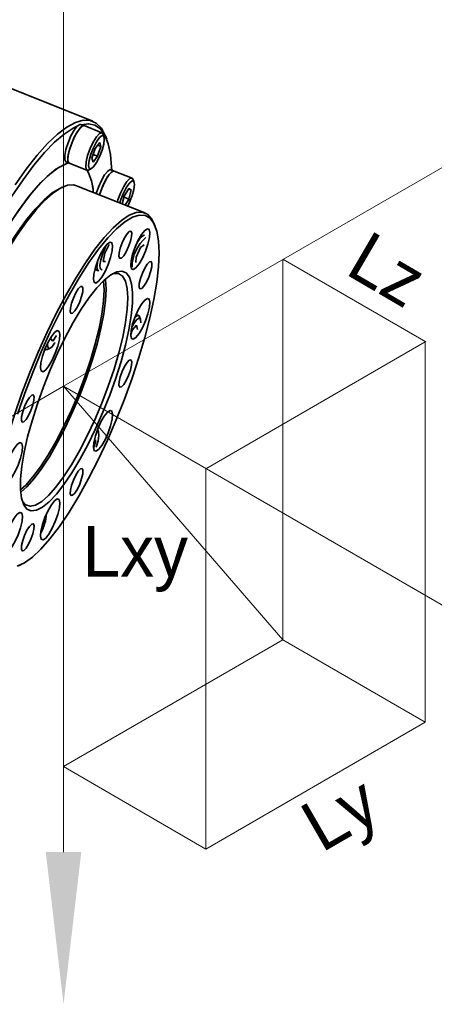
# Model space of a CAD drawing. Header units: millimetres. Extents: x -2031 to 1277, y -458 to 5880.
# Tile 48 of 61: x 1258.53 to 1264.19, y 2694.48 to 2707.9. Entities that reach past the tile are written whole.
import ezdxf
from ezdxf.enums import TextEntityAlignment as Align

# ---------------------------------------------------------------- set-up
doc = ezdxf.new("R2010")
doc.units = ezdxf.units.MM
doc.header["$LTSCALE"] = 5
for name, color, linetype, lineweight in [('1轮廓实线层', 7, 'Continuous', 18), ('6文字层', 3, 'Continuous', 13), ('7标注层', 4, 'Continuous', 13)]:
    doc.layers.add(name, color=color, linetype=linetype, lineweight=lineweight)

msp = doc.modelspace()

# ---------------------------------------------------------------- linework, layer by layer
at = {"linetype": 'Continuous', "lineweight": 35}
for p, q in [((1259.53, 2706.512), (1258.424, 2706.952)), ((1259.41, 2706.451), (1259.365, 2706.469)), ((1259.653, 2706.354), (1259.41, 2706.451)), ((1259.68, 2706.302), (1259.666, 2706.339)), ((1259.719, 2706.265), (1259.7, 2706.314)), ((1259.562, 2706.141), (1259.623, 2706.222)), ((1259.639, 2706.169), (1259.594, 2706.035)), ((1259.596, 2706.186), (1259.639, 2706.169)), ((1259.623, 2706.222), (1259.639, 2706.169)), ((1259.517, 2706.007), (1259.562, 2706.141)), ((1259.594, 2706.035), (1259.533, 2705.954)), ((1259.534, 2706.059), (1259.594, 2706.035)), ((1259.162, 2705.958), (1259.207, 2705.94)), ((1259.207, 2705.94), (1259.449, 2705.843)), ((1259.533, 2705.954), (1259.517, 2706.007)), ((1259.47, 2705.845), (1259.506, 2705.862)), ((1259.82, 2705.833), (1259.775, 2705.851)), ((1260.063, 2705.736), (1259.82, 2705.833)), ((1260.24, 2705.261), (1259.305, 2705.633)), ((1260.091, 2705.684), (1260.076, 2705.721)), ((1259.112, 2705.613), (1259.077, 2705.596)), ((1259.93, 2705.385), (1259.957, 2705.489)), ((1259.957, 2705.489), (1260.02, 2705.595)), ((1260.017, 2705.59), (1260.051, 2705.576)), ((1260.02, 2705.595), (1260.051, 2705.576)), ((1260.051, 2705.576), (1260.02, 2705.451)), ((1259.954, 2705.477), (1260.02, 2705.451)), ((1260.02, 2705.451), (1259.971, 2705.369)), ((1260.381, 2705.077), (1260.366, 2705.114)), ((1259.692, 2704.713), (1259.753, 2704.83)), ((1260.177, 2704.791), (1260.227, 2704.829)), ((1259.67, 2704.598), (1259.692, 2704.713)), ((1260.119, 2704.66), (1260.177, 2704.791)), ((1259.702, 2704.601), (1259.67, 2704.598)), ((1260.115, 2704.586), (1260.119, 2704.66)), ((1259.556, 2704.491), (1259.604, 2704.472)), ((1260.151, 2703.865), (1260.119, 2703.878)), ((1260.179, 2703.813), (1260.165, 2703.85)), ((1260.045, 2703.604), (1260.066, 2703.663)), ((1260.066, 2703.663), (1260.125, 2703.734)), ((1260.125, 2703.734), (1260.136, 2703.671)), ((1258.955, 2703.545), (1258.965, 2703.58)), ((1258.982, 2703.514), (1258.955, 2703.545)), ((1259.032, 2703.592), (1258.982, 2703.514)), ((1258.876, 2703.404), (1258.89, 2703.398)), ((1258.91, 2703.4), (1258.946, 2703.417)), ((1259.608, 2702.276), (1259.594, 2702.312)), ((1259.568, 2702.16), (1259.537, 2702.049)), ((1259.548, 2702.168), (1259.568, 2702.16)), ((1259.551, 2702.18), (1259.568, 2702.16)), ((1258.512, 2700.45), (1258.548, 2700.467))]:
    msp.add_line(p, q, dxfattribs=at)
at = {"lineweight": 13}
for p, q in [((1262.12, 2704.628), (1262.12, 2699.444)), ((1262.122, 2704.63), (1264.07, 2703.503)), ((1261.071, 2701.775), (1264.064, 2703.503)), ((1264.061, 2703.502), (1264.061, 2698.318)), ((1259.129, 2702.899), (1262.122, 2699.443)), ((1261.071, 2701.775), (1261.071, 2696.591)), ((1259.127, 2697.716), (1262.12, 2699.444)), ((1264.064, 2698.319), (1262.122, 2699.443)), ((1261.071, 2696.591), (1264.064, 2698.319)), ((1261.071, 2696.591), (1259.129, 2697.715))]:
    msp.add_line(p, q, dxfattribs=at)
at = {"linetype": 'Continuous', "lineweight": 35, "flags": 128}
for points in [[(1258.273, 2705.243), (1258.426, 2705.49), (1258.578, 2705.714), (1258.726, 2705.912), (1258.87, 2706.083), (1259.008, 2706.225), (1259.138, 2706.336), (1259.259, 2706.416), (1259.315, 2706.443)], [(1258.469, 2705.646), (1258.621, 2705.86), (1258.769, 2706.047), (1258.912, 2706.206), (1259.047, 2706.334), (1259.175, 2706.431), (1259.292, 2706.495), (1259.399, 2706.526), (1259.494, 2706.523), (1259.576, 2706.487), (1259.645, 2706.418), (1259.699, 2706.317), (1259.7, 2706.314)], [(1259.365, 2706.469), (1259.352, 2706.469), (1259.317, 2706.445), (1259.274, 2706.39), (1259.23, 2706.311), (1259.191, 2706.218), (1259.161, 2706.125), (1259.145, 2706.044), (1259.145, 2705.986), (1259.161, 2705.958), (1259.162, 2705.958)], [(1259.207, 2705.94), (1259.198, 2705.946), (1259.188, 2705.986), (1259.194, 2706.054), (1259.216, 2706.141), (1259.25, 2706.236), (1259.292, 2706.325), (1259.336, 2706.396), (1259.376, 2706.44), (1259.408, 2706.452), (1259.41, 2706.451)], [(1259.41, 2706.451), (1259.397, 2706.451), (1259.362, 2706.427), (1259.319, 2706.372), (1259.275, 2706.293), (1259.236, 2706.2), (1259.206, 2706.107), (1259.19, 2706.026), (1259.19, 2705.968), (1259.206, 2705.94), (1259.207, 2705.94)], [(1259.376, 2706.464), (1259.47, 2706.477), (1259.558, 2706.458), (1259.633, 2706.406), (1259.693, 2706.321), (1259.739, 2706.205), (1259.77, 2706.059), (1259.785, 2705.884), (1259.787, 2705.846)], [(1259.47, 2705.845), (1259.466, 2705.844), (1259.441, 2705.85), (1259.431, 2705.89), (1259.437, 2705.958), (1259.458, 2706.045), (1259.492, 2706.139), (1259.534, 2706.228), (1259.579, 2706.3), (1259.619, 2706.344), (1259.65, 2706.355), (1259.666, 2706.339)], [(1259.502, 2705.861), (1259.537, 2705.889), (1259.578, 2705.947), (1259.619, 2706.026), (1259.654, 2706.115), (1259.677, 2706.2), (1259.685, 2706.268), (1259.677, 2706.308), (1259.654, 2706.315), (1259.619, 2706.288), (1259.578, 2706.229), (1259.537, 2706.15), (1259.502, 2706.061), (1259.479, 2705.976), (1259.471, 2705.908), (1259.479, 2705.868), (1259.502, 2705.861)], [(1259.197, 2705.943), (1259.133, 2705.919), (1259.025, 2705.856), (1258.908, 2705.76), (1258.783, 2705.634), (1258.652, 2705.479), (1258.516, 2705.297), (1258.378, 2705.09), (1258.238, 2704.861), (1258.098, 2704.612), (1257.961, 2704.346), (1257.828, 2704.067), (1257.7, 2703.778), (1257.578, 2703.483), (1257.466, 2703.185), (1257.441, 2703.115)], [(1257.441, 2703.115), (1257.499, 2703.275), (1257.615, 2703.573), (1257.738, 2703.867), (1257.868, 2704.153), (1258.003, 2704.428), (1258.141, 2704.689), (1258.28, 2704.933), (1258.42, 2705.155), (1258.558, 2705.355), (1258.692, 2705.529), (1258.821, 2705.676), (1258.944, 2705.792), (1259.058, 2705.878), (1259.163, 2705.932), (1259.197, 2705.943)], [(1259.775, 2705.851), (1259.766, 2705.852), (1259.732, 2705.832), (1259.69, 2705.78), (1259.646, 2705.703), (1259.606, 2705.612), (1259.576, 2705.525)], [(1259.82, 2705.833), (1259.811, 2705.834), (1259.777, 2705.814), (1259.735, 2705.762), (1259.691, 2705.685), (1259.65, 2705.594), (1259.621, 2705.508)], [(1259.621, 2705.508), (1259.63, 2705.535), (1259.665, 2705.629), (1259.707, 2705.717), (1259.751, 2705.785), (1259.791, 2705.825), (1259.82, 2705.833)], [(1259.305, 2705.633), (1259.267, 2705.643), (1259.184, 2705.638), (1259.089, 2705.601), (1258.984, 2705.531), (1258.87, 2705.43), (1258.75, 2705.299), (1258.623, 2705.14), (1258.493, 2704.954), (1258.361, 2704.746), (1258.229, 2704.516), (1258.098, 2704.269), (1257.971, 2704.008), (1257.849, 2703.736), (1257.733, 2703.457), (1257.626, 2703.175), (1257.587, 2703.066)], [(1259.864, 2705.411), (1259.872, 2705.438), (1259.908, 2705.533), (1259.95, 2705.62), (1259.994, 2705.689), (1260.034, 2705.729), (1260.064, 2705.736), (1260.076, 2705.721)], [(1260.004, 2705.356), (1260.029, 2705.408), (1260.064, 2705.497), (1260.087, 2705.582), (1260.095, 2705.65), (1260.087, 2705.69), (1260.064, 2705.697), (1260.029, 2705.669), (1259.988, 2705.611), (1259.947, 2705.532), (1259.912, 2705.443), (1259.899, 2705.397)], [(1257.567, 2703.074), (1257.611, 2703.197), (1257.72, 2703.481), (1257.836, 2703.762), (1257.96, 2704.035), (1258.089, 2704.296), (1258.221, 2704.543), (1258.354, 2704.771), (1258.487, 2704.978), (1258.617, 2705.16), (1258.743, 2705.315), (1258.863, 2705.44), (1258.976, 2705.535), (1259.077, 2705.596)], [(1258.377, 2702.245), (1258.463, 2702.522), (1258.561, 2702.804), (1258.668, 2703.086), (1258.784, 2703.365), (1258.906, 2703.636), (1259.033, 2703.898), (1259.164, 2704.145), (1259.296, 2704.374), (1259.428, 2704.583), (1259.558, 2704.768), (1259.685, 2704.927), (1259.805, 2705.058), (1259.919, 2705.159), (1260.024, 2705.229), (1260.119, 2705.267), (1260.202, 2705.272), (1260.274, 2705.244), (1260.331, 2705.183), (1260.366, 2705.114)], [(1258.498, 2700.447), (1258.596, 2700.492), (1258.704, 2700.571), (1258.82, 2700.681), (1258.944, 2700.822), (1259.072, 2700.99), (1259.204, 2701.185), (1259.337, 2701.403), (1259.47, 2701.641), (1259.601, 2701.895), (1259.727, 2702.163), (1259.847, 2702.44), (1259.96, 2702.723), (1260.064, 2703.008), (1260.157, 2703.29), (1260.238, 2703.565), (1260.306, 2703.83), (1260.36, 2704.082), (1260.4, 2704.316), (1260.424, 2704.529), (1260.432, 2704.718), (1260.424, 2704.881), (1260.401, 2705.015), (1260.362, 2705.118), (1260.309, 2705.19), (1260.241, 2705.228), (1260.161, 2705.233), (1260.068, 2705.204), (1259.965, 2705.142), (1259.852, 2705.047), (1259.732, 2704.922), (1259.606, 2704.767), (1259.476, 2704.585), (1259.343, 2704.378), (1259.21, 2704.15), (1259.078, 2703.903), (1258.949, 2703.641), (1258.825, 2703.368), (1258.709, 2703.088), (1258.6, 2702.804), (1258.502, 2702.52)], [(1260.042, 2704.875), (1260.057, 2704.94), (1260.059, 2704.989), (1260.048, 2705.013), (1260.026, 2705.009), (1259.995, 2704.978), (1259.961, 2704.924), (1259.928, 2704.855), (1259.903, 2704.782), (1259.888, 2704.716), (1259.885, 2704.668), (1259.896, 2704.644), (1259.919, 2704.647), (1259.95, 2704.679), (1259.984, 2704.733), (1260.016, 2704.802), (1260.042, 2704.875)], [(1260.28, 2704.837), (1260.302, 2704.926), (1260.307, 2704.996), (1260.298, 2705.038), (1260.273, 2705.047), (1260.237, 2705.023), (1260.193, 2704.968), (1260.148, 2704.889), (1260.106, 2704.796), (1260.072, 2704.699), (1260.051, 2704.61), (1260.045, 2704.54), (1260.055, 2704.498), (1260.079, 2704.489), (1260.116, 2704.513), (1260.159, 2704.567), (1260.205, 2704.647), (1260.247, 2704.74), (1260.28, 2704.837)], [(1259.771, 2704.655), (1259.792, 2704.743), (1259.798, 2704.813), (1259.788, 2704.855), (1259.764, 2704.865), (1259.728, 2704.841), (1259.684, 2704.786), (1259.639, 2704.707), (1259.596, 2704.613), (1259.563, 2704.516), (1259.542, 2704.427), (1259.536, 2704.358), (1259.546, 2704.316), (1259.57, 2704.306), (1259.606, 2704.33), (1259.65, 2704.385), (1259.695, 2704.464), (1259.737, 2704.558), (1259.771, 2704.655)], [(1259.715, 2704.827), (1259.701, 2704.798), (1259.664, 2704.71), (1259.637, 2704.623), (1259.626, 2704.55), (1259.63, 2704.503), (1259.65, 2704.488), (1259.654, 2704.489)], [(1259.612, 2704.471), (1259.595, 2704.478), (1259.585, 2704.518), (1259.591, 2704.586), (1259.597, 2704.615)], [(1260.317, 2704.459), (1260.332, 2704.525), (1260.335, 2704.574), (1260.324, 2704.598), (1260.301, 2704.594), (1260.271, 2704.563), (1260.236, 2704.508), (1260.204, 2704.44), (1260.178, 2704.367), (1260.163, 2704.301), (1260.161, 2704.252), (1260.172, 2704.228), (1260.195, 2704.232), (1260.225, 2704.264), (1260.259, 2704.318), (1260.292, 2704.387), (1260.317, 2704.459)], [(1258.699, 2702.43), (1258.772, 2702.66), (1258.855, 2702.893), (1258.948, 2703.125), (1259.048, 2703.351), (1259.153, 2703.566), (1259.261, 2703.767), (1259.371, 2703.948), (1259.479, 2704.107), (1259.583, 2704.24), (1259.682, 2704.345), (1259.773, 2704.418), (1259.855, 2704.46), (1259.925, 2704.468), (1259.983, 2704.443), (1260.028, 2704.385), (1260.057, 2704.296), (1260.071, 2704.177), (1260.07, 2704.031), (1260.053, 2703.86), (1260.021, 2703.669), (1259.975, 2703.46), (1259.915, 2703.239), (1259.842, 2703.009), (1259.759, 2702.776), (1259.666, 2702.545), (1259.566, 2702.319), (1259.461, 2702.103), (1259.352, 2701.903), (1259.243, 2701.721), (1259.135, 2701.562), (1259.031, 2701.429), (1258.932, 2701.325), (1258.84, 2701.251), (1258.759, 2701.21), (1258.688, 2701.201), (1258.63, 2701.226), (1258.586, 2701.284), (1258.556, 2701.373), (1258.542, 2701.492), (1258.543, 2701.638), (1258.56, 2701.809), (1258.592, 2702.001), (1258.639, 2702.209), (1258.699, 2702.43)], [(1258.564, 2701.341), (1258.568, 2701.335), (1258.614, 2701.283), (1258.674, 2701.265), (1258.747, 2701.28), (1258.831, 2701.33), (1258.924, 2701.411), (1259.024, 2701.523), (1259.129, 2701.664), (1259.237, 2701.83), (1259.345, 2702.018), (1259.452, 2702.223), (1259.555, 2702.442), (1259.651, 2702.67), (1259.74, 2702.901), (1259.818, 2703.132), (1259.884, 2703.356), (1259.937, 2703.57), (1259.975, 2703.769), (1259.998, 2703.948), (1260.006, 2704.104), (1259.998, 2704.233), (1259.974, 2704.332), (1259.935, 2704.4), (1259.881, 2704.435), (1259.815, 2704.437), (1259.793, 2704.431)], [(1258.542, 2701.489), (1258.613, 2701.553), (1258.712, 2701.664), (1258.816, 2701.803), (1258.923, 2701.967), (1259.03, 2702.153), (1259.135, 2702.356), (1259.237, 2702.572), (1259.332, 2702.797), (1259.419, 2703.026), (1259.496, 2703.254), (1259.562, 2703.476), (1259.614, 2703.687), (1259.652, 2703.883), (1259.675, 2704.06), (1259.683, 2704.214), (1259.675, 2704.338)], [(1259.699, 2704.361), (1259.701, 2704.351), (1259.709, 2704.222), (1259.702, 2704.066), (1259.678, 2703.887), (1259.64, 2703.688), (1259.587, 2703.474), (1259.521, 2703.25), (1259.443, 2703.019), (1259.355, 2702.788), (1259.258, 2702.56), (1259.156, 2702.341), (1259.049, 2702.136), (1258.94, 2701.948), (1258.832, 2701.782), (1258.727, 2701.641), (1258.627, 2701.529), (1258.545, 2701.456)], [(1259.376, 2704.122), (1259.391, 2704.188), (1259.394, 2704.236), (1259.383, 2704.261), (1259.36, 2704.257), (1259.329, 2704.225), (1259.295, 2704.171), (1259.263, 2704.102), (1259.237, 2704.03), (1259.222, 2703.964), (1259.22, 2703.915), (1259.231, 2703.891), (1259.253, 2703.895), (1259.284, 2703.926), (1259.318, 2703.981), (1259.351, 2704.049), (1259.376, 2704.122)], [(1260.28, 2703.887), (1260.302, 2703.976), (1260.307, 2704.046), (1260.298, 2704.088), (1260.273, 2704.097), (1260.237, 2704.073), (1260.193, 2704.018), (1260.148, 2703.939), (1260.106, 2703.846), (1260.072, 2703.749), (1260.051, 2703.66), (1260.045, 2703.59), (1260.055, 2703.548), (1260.079, 2703.539), (1260.116, 2703.563), (1260.159, 2703.618), (1260.205, 2703.697), (1260.247, 2703.79), (1260.28, 2703.887)], [(1260.184, 2703.765), (1260.184, 2703.765), (1260.179, 2703.813), (1260.159, 2703.828), (1260.127, 2703.808), (1260.087, 2703.756), (1260.063, 2703.716)], [(1260.105, 2703.843), (1260.127, 2703.861), (1260.155, 2703.863), (1260.165, 2703.85)], [(1259.051, 2703.447), (1259.072, 2703.535), (1259.078, 2703.605), (1259.068, 2703.647), (1259.043, 2703.657), (1259.007, 2703.633), (1258.964, 2703.578), (1258.918, 2703.499), (1258.876, 2703.405), (1258.842, 2703.308), (1258.821, 2703.219), (1258.815, 2703.15), (1258.825, 2703.108), (1258.85, 2703.098), (1258.886, 2703.122), (1258.929, 2703.177), (1258.975, 2703.256), (1259.017, 2703.35), (1259.051, 2703.447)], [(1258.912, 2703.487), (1258.911, 2703.477), (1258.916, 2703.429), (1258.936, 2703.414), (1258.968, 2703.434), (1259.008, 2703.486), (1259.014, 2703.495)], [(1258.91, 2703.4), (1258.884, 2703.402), (1258.878, 2703.41)], [(1260.042, 2703.119), (1260.057, 2703.185), (1260.059, 2703.234), (1260.048, 2703.258), (1260.026, 2703.254), (1259.995, 2703.223), (1259.961, 2703.168), (1259.928, 2703.1), (1259.903, 2703.027), (1259.888, 2702.961), (1259.885, 2702.912), (1259.896, 2702.888), (1259.919, 2702.892), (1259.95, 2702.924), (1259.984, 2702.978), (1260.016, 2703.047), (1260.042, 2703.119)], [(1258.711, 2702.642), (1258.726, 2702.708), (1258.728, 2702.757), (1258.717, 2702.781), (1258.695, 2702.777), (1258.664, 2702.746), (1258.63, 2702.691), (1258.598, 2702.623), (1258.572, 2702.55), (1258.557, 2702.484), (1258.555, 2702.436), (1258.565, 2702.411), (1258.588, 2702.415), (1258.619, 2702.447), (1258.653, 2702.501), (1258.685, 2702.57), (1258.711, 2702.642)], [(1259.771, 2702.361), (1259.792, 2702.45), (1259.798, 2702.52), (1259.788, 2702.562), (1259.764, 2702.571), (1259.728, 2702.547), (1259.684, 2702.492), (1259.639, 2702.413), (1259.596, 2702.32), (1259.563, 2702.223), (1259.542, 2702.134), (1259.536, 2702.064), (1259.546, 2702.022), (1259.57, 2702.013), (1259.606, 2702.037), (1259.65, 2702.092), (1259.695, 2702.171), (1259.737, 2702.264), (1259.771, 2702.361)], [(1259.574, 2702.068), (1259.574, 2702.069), (1259.6, 2702.156), (1259.612, 2702.228), (1259.608, 2702.276), (1259.588, 2702.291), (1259.585, 2702.291)], [(1258.541, 2701.921), (1258.563, 2702.009), (1258.568, 2702.079), (1258.559, 2702.121), (1258.534, 2702.131), (1258.498, 2702.107), (1258.454, 2702.052), (1258.409, 2701.973), (1258.367, 2701.879), (1258.333, 2701.782), (1258.312, 2701.693), (1258.306, 2701.624), (1258.316, 2701.582), (1258.34, 2701.572), (1258.377, 2701.596), (1258.42, 2701.651), (1258.466, 2701.73), (1258.508, 2701.824), (1258.541, 2701.921)], [(1259.376, 2701.64), (1259.391, 2701.705), (1259.394, 2701.754), (1259.383, 2701.778), (1259.36, 2701.774), (1259.329, 2701.743), (1259.295, 2701.689), (1259.263, 2701.62), (1259.237, 2701.547), (1259.222, 2701.482), (1259.22, 2701.433), (1259.231, 2701.409), (1259.253, 2701.413), (1259.284, 2701.444), (1259.318, 2701.498), (1259.351, 2701.567), (1259.376, 2701.64)], [(1259.051, 2701.153), (1259.072, 2701.242), (1259.078, 2701.312), (1259.068, 2701.354), (1259.043, 2701.363), (1259.007, 2701.339), (1258.964, 2701.284), (1258.918, 2701.205), (1258.876, 2701.112), (1258.842, 2701.015), (1258.821, 2700.926), (1258.815, 2700.856), (1258.825, 2700.814), (1258.85, 2700.805), (1258.886, 2700.829), (1258.929, 2700.883), (1258.975, 2700.963), (1259.017, 2701.056), (1259.051, 2701.153)], [(1258.541, 2700.971), (1258.563, 2701.059), (1258.568, 2701.129), (1258.559, 2701.171), (1258.534, 2701.181), (1258.498, 2701.157), (1258.454, 2701.102), (1258.409, 2701.023), (1258.367, 2700.929), (1258.333, 2700.832), (1258.312, 2700.743), (1258.306, 2700.674), (1258.316, 2700.632), (1258.34, 2700.622), (1258.377, 2700.646), (1258.42, 2700.701), (1258.466, 2700.78), (1258.508, 2700.874), (1258.541, 2700.971)], [(1258.711, 2700.887), (1258.726, 2700.953), (1258.728, 2701.002), (1258.717, 2701.026), (1258.695, 2701.022), (1258.664, 2700.99), (1258.63, 2700.936), (1258.598, 2700.867), (1258.572, 2700.795), (1258.557, 2700.729), (1258.555, 2700.68), (1258.565, 2700.656), (1258.588, 2700.66), (1258.619, 2700.691), (1258.653, 2700.746), (1258.685, 2700.814), (1258.711, 2700.887)]]:
    msp.add_lwpolyline(points, dxfattribs=at)
at = {"linetype": 'Continuous', "lineweight": 35}
for centre, radius, start, end in [((1258.814, 2705.505), 0.722, 2.9003, 28.048), ((1258.786, 2705.498), 0.75, 3.332, 27.308), ((1264.433, 2700.863), 7.23, 143.1417, 162.0068), ((1260.425, 2704.69), 0.336, 125.1837, 161.6609), ((1260.602, 2704.517), 0.539, 130.3562, 179.2384), ((1258.211, 2701.224), 0.69, 331.4237, 354.995)]:
    msp.add_arc(centre, radius, start, end, dxfattribs=at)
at = {"layer": '1轮廓实线层', "lineweight": 13}
for q in [(1259.129, 2710.284), (1264.627, 2706.073), (1253.63, 2699.724), (1259.129, 2696.55), (1264.627, 2699.724)]:
    msp.add_line((1259.129, 2702.899), q, dxfattribs=at)
at = {"layer": '7标注层', "lineweight": 13}
msp.add_solid([(1258.887, 2696.55), (1259.371, 2696.55), (1259.129, 2694.476)], dxfattribs=at)

# ---------------------------------------------------------------- texts
at = {"layer": '6文字层', "lineweight": 13}
msp.add_text('Lz', height=0.6912, rotation=329.6877, dxfattribs=at).set_placement((1263.27, 2704.014), align=Align.BOTTOM_CENTER)
msp.add_text('Lxy', height=0.6912, dxfattribs=at).set_placement((1260.107, 2700.546), align=Align.MIDDLE)
msp.add_text('Ly', height=0.6912, rotation=30, dxfattribs=at).set_placement((1262.727, 2697.379), align=Align.TOP_CENTER)

doc.saveas('drawing.dxf')
